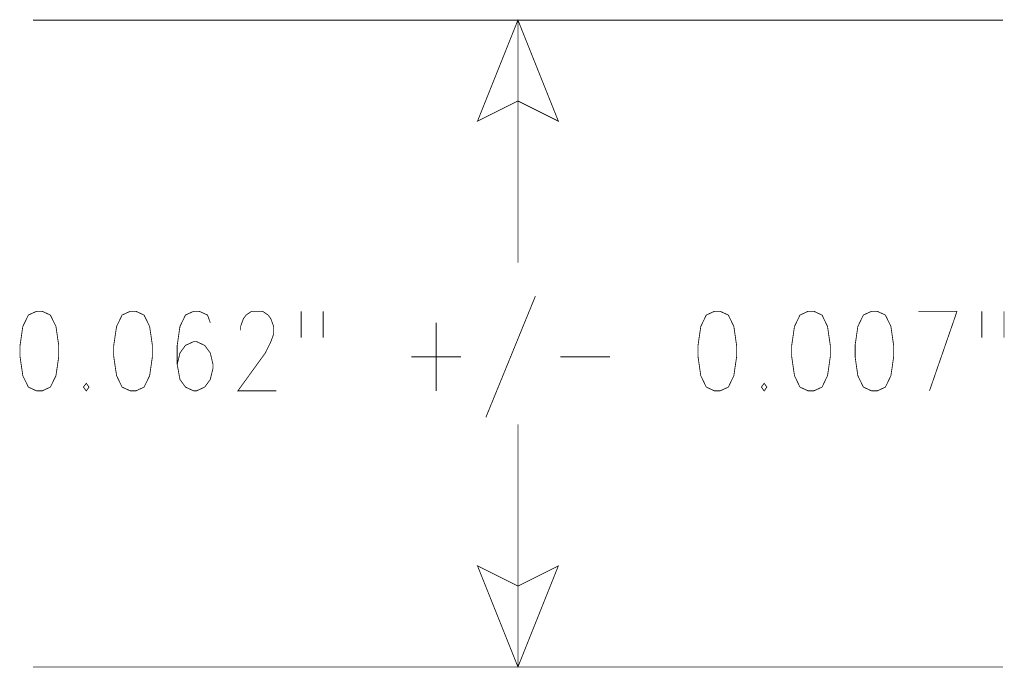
# Model space of a CAD drawing. Extents: x 0 to 34, y 0 to 22.
# Tile 29 of 33: x 20.367 to 21.585, y 12.651 to 13.452. Entities that reach past the tile are written whole.
import ezdxf

# ---------------------------------------------------------------- set-up
doc = ezdxf.new("R2010")
doc.units = 0
doc.header["$MEASUREMENT"] = 0
doc.layers.add('DD_PHO', color=7, linetype='CONTINUOUS')

msp = doc.modelspace()

# ---------------------------------------------------------------- linework, layer by layer
at = {"layer": 'DD_PHO', "const_width": 0.001}
for points in [[(21.5837, 13.4518), (20.3837, 13.4518)], [(20.9837, 13.4518), (20.9337, 13.3268), (20.9837, 13.3518), (21.0337, 13.3268), (20.9837, 13.4518)], [(20.9837, 13.1518), (20.9837, 13.4518)], [(21.0053, 13.1104), (20.944, 12.9604)], [(20.3883, 13.0917), (20.3781, 13.087), (20.3712, 13.0729), (20.3678, 13.0495), (20.3678, 13.0354), (20.3712, 13.012), (20.3781, 12.9979), (20.3883, 12.9932), (20.3951, 12.9932), (20.4053, 12.9979), (20.4122, 13.012), (20.4156, 13.0354), (20.4156, 13.0495), (20.4122, 13.0729), (20.4053, 13.087), (20.3951, 13.0917), (20.3883, 13.0917)], [(20.5042, 13.0917), (20.494, 13.087), (20.4872, 13.0729), (20.4837, 13.0495), (20.4837, 13.0354), (20.4872, 13.012), (20.494, 12.9979), (20.5042, 12.9932), (20.511, 12.9932), (20.5212, 12.9979), (20.5281, 13.012), (20.5315, 13.0354), (20.5315, 13.0495), (20.5281, 13.0729), (20.5212, 13.087), (20.511, 13.0917), (20.5042, 13.0917)], [(20.6031, 13.0776), (20.5997, 13.087), (20.5894, 13.0917), (20.5826, 13.0917), (20.5724, 13.087), (20.5656, 13.0729), (20.5622, 13.0495), (20.5622, 13.026), (20.5656, 13.0073), (20.5724, 12.9979), (20.5826, 12.9932), (20.586, 12.9932), (20.5962, 12.9979), (20.6031, 13.0073), (20.6065, 13.0214), (20.6065, 13.026), (20.6031, 13.0401), (20.5962, 13.0495), (20.586, 13.0542), (20.5826, 13.0542), (20.5724, 13.0495), (20.5656, 13.0401), (20.5622, 13.026)], [(20.6406, 13.0682), (20.6406, 13.0729), (20.644, 13.0823), (20.6474, 13.087), (20.6542, 13.0917), (20.6678, 13.0917), (20.6747, 13.087), (20.6781, 13.0823), (20.6815, 13.0729), (20.6815, 13.0635), (20.6781, 13.0542), (20.6712, 13.0401), (20.6372, 12.9932), (20.6849, 12.9932)], [(20.7156, 13.0917), (20.7156, 13.0589)], [(20.7428, 13.0917), (20.7428, 13.0589)], [(21.2269, 13.0917), (21.2167, 13.087), (21.2099, 13.0729), (21.2065, 13.0495), (21.2065, 13.0354), (21.2099, 13.012), (21.2167, 12.9979), (21.2269, 12.9932), (21.2337, 12.9932), (21.244, 12.9979), (21.2508, 13.012), (21.2542, 13.0354), (21.2542, 13.0495), (21.2508, 13.0729), (21.244, 13.087), (21.2337, 13.0917), (21.2269, 13.0917)], [(21.3428, 13.0917), (21.3326, 13.087), (21.3258, 13.0729), (21.3224, 13.0495), (21.3224, 13.0354), (21.3258, 13.012), (21.3326, 12.9979), (21.3428, 12.9932), (21.3497, 12.9932), (21.3599, 12.9979), (21.3667, 13.012), (21.3701, 13.0354), (21.3701, 13.0495), (21.3667, 13.0729), (21.3599, 13.087), (21.3497, 13.0917), (21.3428, 13.0917)], [(21.4212, 13.0917), (21.411, 13.087), (21.4042, 13.0729), (21.4008, 13.0495), (21.4008, 13.0354), (21.4042, 13.012), (21.411, 12.9979), (21.4212, 12.9932), (21.4281, 12.9932), (21.4383, 12.9979), (21.4451, 13.012), (21.4485, 13.0354), (21.4485, 13.0495), (21.4451, 13.0729), (21.4383, 13.087), (21.4281, 13.0917), (21.4212, 13.0917)], [(21.4792, 13.0917), (21.5269, 13.0917)], [(21.5269, 13.0917), (21.4928, 12.9932)], [(21.5576, 13.0917), (21.5576, 13.0589)], [(21.5849, 13.0917), (21.5849, 13.0589)], [(20.8826, 13.0776), (20.8826, 12.9932)], [(20.8519, 13.0354), (20.9133, 13.0354)], [(21.036, 13.0354), (21.0974, 13.0354)], [(20.4497, 13.0026), (20.4462, 12.9979), (20.4497, 12.9932), (20.4531, 12.9979), (20.4497, 13.0026)], [(21.2883, 13.0026), (21.2849, 12.9979), (21.2883, 12.9932), (21.2917, 12.9979), (21.2883, 13.0026)], [(20.9837, 12.9518), (20.9837, 12.6518)], [(20.9837, 12.6518), (21.0337, 12.7768), (20.9837, 12.7518), (20.9337, 12.7768), (20.9837, 12.6518)], [(21.5837, 12.6518), (20.3837, 12.6518)]]:
    msp.add_lwpolyline(points, dxfattribs=at)

doc.saveas('drawing.dxf')
